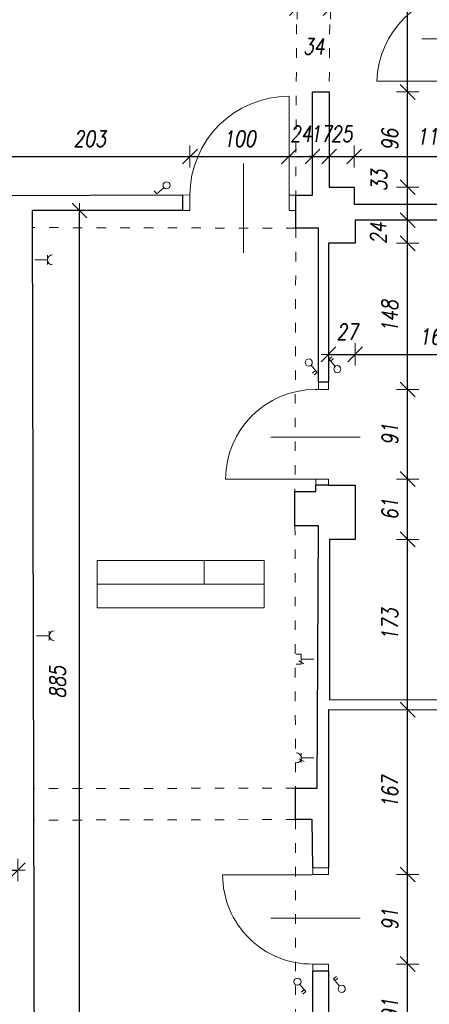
# Model space of a CAD drawing. Header units: millimetres. Extents: x -58431 to 28973, y -32170 to 9431.
# Tile 47 of 54: x -10720 to -6575, y -19001 to -9025. Entities that reach past the tile are written whole.
import ezdxf

# ---------------------------------------------------------------- set-up
doc = ezdxf.new("R2010")
doc.units = ezdxf.units.MM
doc.header["$LTSCALE"] = 8
doc.linetypes.add('ACAD_ISO03W100', pattern=[30, 12, -18])
doc.layers.get('Defpoints').update_dxf_attribs({"lineweight": 0})
for name, color, linetype, lineweight in [('A_DIMEN', 7, 'Continuous', 0), ('BAM_OPISY POWIERZCHNI', 40, 'Continuous', 0), ('BAM_WYPOSAŻENIE KUCHNIA', 110, 'Continuous', 0), ('instalacje', 6, 'Continuous', 0), ('piętro_dzwi i okna', 3, 'Continuous', 0), ('piętro_podciąg', 2, 'ACAD_ISO03W100', 0), ('piętro_rzut', 7, 'Continuous', 30), ('wymiarowanie', 4, 'Continuous', 0)]:
    doc.layers.add(name, color=color, linetype=linetype, lineweight=lineweight)
doc.styles.add('ROMANS1', font='romans.shx', dxfattribs={"width": 0.8, "oblique": 10})
doc.dimstyles.new('NARCH100', dxfattribs={"dimscale": 100, "dimtxt": 1.6, "dimasz": 0.15, "dimexe": 0, "dimexo": 0, "dimgap": 1, "dimtad": 1, "dimdec": 0, "dimlfac": 0.1, "dimrnd": 1, "dimdsep": 46, "dimtxsty": 'ROMANS1', "dimblk": 'wym', "dimcen": -1.5, "dimse1": 1, "dimse2": 1, "dimclrd": 4, "dimclre": 4, "dimclrt": 3, "dimadec": 0, "dimazin": 0, "dimtfac": 0.04, "dimtdec": 0, "dimtmove": 2, "dimatfit": 3, "dimldrblk": 'wym', "dimfxl": 0, "dimtolj": 1, "dimarcsym": 0})

# ---------------------------------------------------------------- blocks, each defined once
blk = doc.blocks.new('fwergerg')
at = {"layer": 'instalacje'}
for p, q in [((12069.5, -9310.6), (12142.2, -9249.7)), ((12124.1, -9264.9), (12149.4, -9295.1)), ((12142.2, -9249.7), (12167.5, -9279.9))]:
    blk.add_line(p, q, dxfattribs=at)
blk.add_circle((12042, -9334.2), 36.2, dxfattribs=at)
blk = doc.blocks.new('wym')
at = {"layer": 'A_DIMEN', "color": 4, "ltscale": 100}
for p, q in [((0, -7.5), (0, 7.5)), ((-5, -5), (5, 5)), ((-5, 0), (5, 0))]:
    blk.add_line(p, q, dxfattribs=at)
blk = doc.blocks.new('*D396')
at = {"layer": 'BAM_OPISY POWIERZCHNI', "color": 4, "lineweight": -2, "transparency": 16777216}
blk.add_line((-13589.5, -17641.6), (-10754.9, -17641.6), dxfattribs=at)
at = {"layer": 'Defpoints', "color": 0, "transparency": 16777216}
for p in [(-13604.5, -17145.5, -16689.2), (-10739.9, -17641.6), (-10739.9, -19806.9, -16689.2)]:
    blk.add_point(p, dxfattribs=at)
at = {"layer": 'BAM_OPISY POWIERZCHNI', "color": 4, "lineweight": -2, "transparency": 16777216, "xscale": 15, "yscale": 15, "zscale": 15, "rotation": 179.9999999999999}
blk.add_blockref('wym', (-13604.5, -17641.6), dxfattribs=at)
at = {"layer": 'BAM_OPISY POWIERZCHNI', "color": 4, "lineweight": -2, "transparency": 16777216, "xscale": 15, "yscale": 15, "zscale": 15}
blk.add_blockref('wym', (-10739.9, -17641.6), dxfattribs=at)
at = {"layer": 'BAM_OPISY POWIERZCHNI', "color": 3, "transparency": 16777216, "insert": (-12172.2, -17461.6), "char_height": 160, "attachment_point": 5, "style": 'ROMANS1'}
blk.add_mtext('\\A1;286', dxfattribs=at)
blk = doc.blocks.new('*D476')
at = {"layer": 'BAM_OPISY POWIERZCHNI', "color": 4, "lineweight": -2, "transparency": 16777216}
blk.add_line((-11011.1, -10411.8), (-9012.3, -10411.8), dxfattribs=at)
at = {"layer": 'Defpoints', "color": 0, "transparency": 16777216}
for p in [(-8997.3, -10411.8), (-11026.1, -10818.4), (-8997.3, -10803.8)]:
    blk.add_point(p, dxfattribs=at)
at = {"layer": 'BAM_OPISY POWIERZCHNI', "color": 4, "lineweight": -2, "transparency": 16777216, "xscale": 15, "yscale": 15, "zscale": 15, "rotation": 179.9999999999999}
blk.add_blockref('wym', (-11026.1, -10411.8), dxfattribs=at)
at = {"layer": 'BAM_OPISY POWIERZCHNI', "color": 4, "lineweight": -2, "transparency": 16777216, "xscale": 15, "yscale": 15, "zscale": 15}
blk.add_blockref('wym', (-8997.3, -10411.8), dxfattribs=at)
at = {"layer": 'BAM_OPISY POWIERZCHNI', "color": 3, "transparency": 16777216, "insert": (-10011.7, -10231.8), "char_height": 160, "attachment_point": 5, "style": 'ROMANS1'}
blk.add_mtext('\\A1;203', dxfattribs=at)
blk = doc.blocks.new('*D477')
at = {"layer": 'BAM_OPISY POWIERZCHNI', "color": 4, "lineweight": -2, "transparency": 16777216}
blk.add_line((-8982.3, -10411.8), (-8009.3, -10411.8), dxfattribs=at)
at = {"layer": 'Defpoints', "color": 0, "transparency": 16777216}
for p in [(-7994.3, -10411.8), (-8997.3, -10803.8), (-7994.3, -10803.8)]:
    blk.add_point(p, dxfattribs=at)
at = {"layer": 'BAM_OPISY POWIERZCHNI', "color": 4, "lineweight": -2, "transparency": 16777216, "xscale": 15, "yscale": 15, "zscale": 15, "rotation": 179.9999999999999}
blk.add_blockref('wym', (-8997.3, -10411.8), dxfattribs=at)
at = {"layer": 'BAM_OPISY POWIERZCHNI', "color": 4, "lineweight": -2, "transparency": 16777216, "xscale": 15, "yscale": 15, "zscale": 15}
blk.add_blockref('wym', (-7994.3, -10411.8), dxfattribs=at)
at = {"layer": 'BAM_OPISY POWIERZCHNI', "color": 3, "transparency": 16777216, "insert": (-8495.8, -10231.8), "char_height": 160, "attachment_point": 5, "style": 'ROMANS1'}
blk.add_mtext('\\A1;100', dxfattribs=at)
blk = doc.blocks.new('*D478')
at = {"layer": 'BAM_OPISY POWIERZCHNI', "color": 4, "lineweight": -2, "transparency": 16777216}
blk.add_line((-7979.3, -10411.8), (-7771.2, -10411.8), dxfattribs=at)
at = {"layer": 'Defpoints', "color": 0, "transparency": 16777216}
for p in [(-7756.2, -10411.8), (-7994.3, -10803.8), (-7756.2, -10803.8)]:
    blk.add_point(p, dxfattribs=at)
at = {"layer": 'BAM_OPISY POWIERZCHNI', "color": 4, "lineweight": -2, "transparency": 16777216, "xscale": 15, "yscale": 15, "zscale": 15, "rotation": 179.9999999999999}
blk.add_blockref('wym', (-7994.3, -10411.8), dxfattribs=at)
at = {"layer": 'BAM_OPISY POWIERZCHNI', "color": 4, "lineweight": -2, "transparency": 16777216, "xscale": 15, "yscale": 15, "zscale": 15}
blk.add_blockref('wym', (-7756.2, -10411.8), dxfattribs=at)
at = {"layer": 'BAM_OPISY POWIERZCHNI', "color": 3, "transparency": 16777216, "insert": (-7875.2, -10181.8), "char_height": 160, "attachment_point": 5, "style": 'ROMANS1'}
blk.add_mtext('\\A1;24', dxfattribs=at)
blk = doc.blocks.new('*D479')
at = {"layer": 'BAM_OPISY POWIERZCHNI', "color": 4, "lineweight": -2, "transparency": 16777216}
for p, q in [((-7771.2, -10411.8), (-7786.2, -10411.8)), ((-7756.2, -10411.8), (-7588.1, -10411.8)), ((-7573.1, -10411.8), (-7558.1, -10411.8))]:
    blk.add_line(p, q, dxfattribs=at)
at = {"layer": 'Defpoints', "color": 0, "transparency": 16777216}
for p in [(-7588.1, -10411.8), (-7588.1, -10721.2), (-7756.2, -10803.8)]:
    blk.add_point(p, dxfattribs=at)
at = {"layer": 'BAM_OPISY POWIERZCHNI', "color": 4, "lineweight": -2, "transparency": 16777216, "xscale": 15, "yscale": 15, "zscale": 15}
for p, rotation in [((-7756.2, -10411.8), 359.9999999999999), ((-7588.1, -10411.8), 179.9999999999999)]:
    blk.add_blockref('wym', p, dxfattribs=dict(at, rotation=rotation))
at = {"layer": 'BAM_OPISY POWIERZCHNI', "color": 3, "transparency": 16777216, "insert": (-7672.1, -10181.8), "char_height": 160, "attachment_point": 5, "style": 'ROMANS1'}
blk.add_mtext('\\A1;17', dxfattribs=at)
blk = doc.blocks.new('*D480')
at = {"layer": 'BAM_OPISY POWIERZCHNI', "color": 4, "lineweight": -2, "transparency": 16777216}
blk.add_line((-7573.1, -10411.8), (-7349.7, -10411.8), dxfattribs=at)
at = {"layer": 'Defpoints', "color": 0, "transparency": 16777216}
for p in [(-7334.7, -10411.8), (-7588.1, -10721.2), (-7334.7, -10721.2)]:
    blk.add_point(p, dxfattribs=at)
at = {"layer": 'BAM_OPISY POWIERZCHNI', "color": 4, "lineweight": -2, "transparency": 16777216, "xscale": 15, "yscale": 15, "zscale": 15, "rotation": 179.9999999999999}
blk.add_blockref('wym', (-7588.1, -10411.8), dxfattribs=at)
at = {"layer": 'BAM_OPISY POWIERZCHNI', "color": 4, "lineweight": -2, "transparency": 16777216, "xscale": 15, "yscale": 15, "zscale": 15}
blk.add_blockref('wym', (-7334.7, -10411.8), dxfattribs=at)
at = {"layer": 'BAM_OPISY POWIERZCHNI', "color": 3, "transparency": 16777216, "insert": (-7461.4, -10181.8), "char_height": 160, "attachment_point": 5, "style": 'ROMANS1'}
blk.add_mtext('\\A1;25', dxfattribs=at)
blk = doc.blocks.new('*D481')
at = {"layer": 'BAM_OPISY POWIERZCHNI', "color": 4, "lineweight": -2, "transparency": 16777216}
blk.add_line((-7319.7, -10411.8), (-6224.1, -10411.8), dxfattribs=at)
at = {"layer": 'Defpoints', "color": 0, "transparency": 16777216}
for p in [(-6209.1, -10411.8), (-7334.7, -10721.2), (-6209.1, -10893.5)]:
    blk.add_point(p, dxfattribs=at)
at = {"layer": 'BAM_OPISY POWIERZCHNI', "color": 4, "lineweight": -2, "transparency": 16777216, "xscale": 15, "yscale": 15, "zscale": 15, "rotation": 179.9999999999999}
blk.add_blockref('wym', (-7334.7, -10411.8), dxfattribs=at)
at = {"layer": 'BAM_OPISY POWIERZCHNI', "color": 4, "lineweight": -2, "transparency": 16777216, "xscale": 15, "yscale": 15, "zscale": 15}
blk.add_blockref('wym', (-6209.1, -10411.8), dxfattribs=at)
at = {"layer": 'BAM_OPISY POWIERZCHNI', "color": 3, "transparency": 16777216, "insert": (-6538.9, -10208.1), "char_height": 160, "attachment_point": 5, "style": 'ROMANS1'}
blk.add_mtext('\\A1;113', dxfattribs=at)
blk = doc.blocks.new('*D629')
at = {"layer": 'BAM_OPISY POWIERZCHNI', "color": 4, "lineweight": -2, "transparency": 16777216}
blk.add_line((-7898.1, -8906.4), (-7590.5, -8906.4), dxfattribs=at)
at = {"layer": 'Defpoints', "color": 0, "transparency": 16777216}
for p in [(-7913.1, -8115.3), (-7575.5, -8115.3), (-7575.5, -8906.4)]:
    blk.add_point(p, dxfattribs=at)
at = {"layer": 'BAM_OPISY POWIERZCHNI', "color": 4, "lineweight": -2, "transparency": 16777216, "xscale": 15, "yscale": 15, "zscale": 15, "rotation": 179.9999999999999}
blk.add_blockref('wym', (-7913.1, -8906.4), dxfattribs=at)
at = {"layer": 'BAM_OPISY POWIERZCHNI', "color": 4, "lineweight": -2, "transparency": 16777216, "xscale": 15, "yscale": 15, "zscale": 15}
blk.add_blockref('wym', (-7575.5, -8906.4), dxfattribs=at)
at = {"layer": 'BAM_OPISY POWIERZCHNI', "color": 3, "transparency": 16777216, "insert": (-7744.3, -9296.4), "char_height": 160, "attachment_point": 5, "style": 'ROMANS1'}
blk.add_mtext('\\A1;34', dxfattribs=at)
blk = doc.blocks.new('*D778')
at = {"layer": 'BAM_OPISY POWIERZCHNI', "color": 4, "lineweight": -2, "transparency": 16777216}
blk.add_line((-6794, -19491.8), (-6794, -18608.5), dxfattribs=at)
at = {"layer": 'Defpoints', "color": 0, "transparency": 16777216}
for p in [(-7596.1, -18593.5), (-6794, -18593.5), (-7599.5, -19506.8)]:
    blk.add_point(p, dxfattribs=at)
at = {"layer": 'BAM_OPISY POWIERZCHNI', "color": 4, "lineweight": -2, "transparency": 16777216, "xscale": 15, "yscale": 15, "zscale": 15}
for p, rotation in [((-6794, -18593.5), 90), ((-6794, -19506.8), 270)]:
    blk.add_blockref('wym', p, dxfattribs=dict(at, rotation=rotation))
at = {"layer": 'BAM_OPISY POWIERZCHNI', "color": 3, "transparency": 16777216, "insert": (-6974, -19050.1), "char_height": 160, "attachment_point": 5, "rotation": 90, "style": 'ROMANS1'}
blk.add_mtext('\\A1;91', dxfattribs=at)
blk = doc.blocks.new('*D779')
at = {"layer": 'BAM_OPISY POWIERZCHNI', "color": 4, "lineweight": -2, "transparency": 16777216}
blk.add_line((-6794, -18578.5), (-6794, -17700.8), dxfattribs=at)
at = {"layer": 'Defpoints', "color": 0, "transparency": 16777216}
for p in [(-7596.1, -17685.8), (-6794, -17685.8), (-7596.1, -18593.5)]:
    blk.add_point(p, dxfattribs=at)
at = {"layer": 'BAM_OPISY POWIERZCHNI', "color": 4, "lineweight": -2, "transparency": 16777216, "xscale": 15, "yscale": 15, "zscale": 15}
for p, rotation in [((-6794, -17685.8), 90), ((-6794, -18593.5), 270)]:
    blk.add_blockref('wym', p, dxfattribs=dict(at, rotation=rotation))
at = {"layer": 'BAM_OPISY POWIERZCHNI', "color": 3, "transparency": 16777216, "insert": (-6974, -18139.6), "char_height": 160, "attachment_point": 5, "rotation": 90, "style": 'ROMANS1'}
blk.add_mtext('\\A1;91', dxfattribs=at)
blk = doc.blocks.new('*D780')
at = {"layer": 'BAM_OPISY POWIERZCHNI', "color": 4, "lineweight": -2, "transparency": 16777216}
blk.add_line((-6794, -17670.8), (-6794, -16031.3), dxfattribs=at)
at = {"layer": 'Defpoints', "color": 0, "transparency": 16777216}
for p in [(-7596.1, -16016.3), (-6794, -16016.3), (-7596.1, -17685.8)]:
    blk.add_point(p, dxfattribs=at)
at = {"layer": 'BAM_OPISY POWIERZCHNI', "color": 4, "lineweight": -2, "transparency": 16777216, "xscale": 15, "yscale": 15, "zscale": 15}
for p, rotation in [((-6794, -16016.3), 90), ((-6794, -17685.8), 270)]:
    blk.add_blockref('wym', p, dxfattribs=dict(at, rotation=rotation))
at = {"layer": 'BAM_OPISY POWIERZCHNI', "color": 3, "transparency": 16777216, "insert": (-6974, -16851.1), "char_height": 160, "attachment_point": 5, "rotation": 90, "style": 'ROMANS1'}
blk.add_mtext('\\A1;167', dxfattribs=at)
blk = doc.blocks.new('*D781')
at = {"layer": 'BAM_OPISY POWIERZCHNI', "color": 4, "lineweight": -2, "transparency": 16777216}
blk.add_line((-6794, -16001.3), (-6794, -14305.6), dxfattribs=at)
at = {"layer": 'Defpoints', "color": 0, "transparency": 16777216}
for p in [(-7569.9, -14290.6), (-6794, -14290.6), (-7596.1, -16016.3)]:
    blk.add_point(p, dxfattribs=at)
at = {"layer": 'BAM_OPISY POWIERZCHNI', "color": 4, "lineweight": -2, "transparency": 16777216, "xscale": 15, "yscale": 15, "zscale": 15}
for p, rotation in [((-6794, -14290.6), 90), ((-6794, -16016.3), 270)]:
    blk.add_blockref('wym', p, dxfattribs=dict(at, rotation=rotation))
at = {"layer": 'BAM_OPISY POWIERZCHNI', "color": 3, "transparency": 16777216, "insert": (-6974, -15153.5), "char_height": 160, "attachment_point": 5, "rotation": 90, "style": 'ROMANS1'}
blk.add_mtext('\\A1;173', dxfattribs=at)
blk = doc.blocks.new('*D782')
at = {"layer": 'BAM_OPISY POWIERZCHNI', "color": 4, "lineweight": -2, "transparency": 16777216}
blk.add_line((-6794, -14275.6), (-6794, -13694.3), dxfattribs=at)
at = {"layer": 'Defpoints', "color": 0, "transparency": 16777216}
for p in [(-7595.6, -13679.3), (-6794, -13679.3), (-7569.9, -14290.6)]:
    blk.add_point(p, dxfattribs=at)
at = {"layer": 'BAM_OPISY POWIERZCHNI', "color": 4, "lineweight": -2, "transparency": 16777216, "xscale": 15, "yscale": 15, "zscale": 15}
for p, rotation in [((-6794, -13679.3), 90), ((-6794, -14290.6), 270)]:
    blk.add_blockref('wym', p, dxfattribs=dict(at, rotation=rotation))
at = {"layer": 'BAM_OPISY POWIERZCHNI', "color": 3, "transparency": 16777216, "insert": (-6974, -13984.9), "char_height": 160, "attachment_point": 5, "rotation": 90, "style": 'ROMANS1'}
blk.add_mtext('\\A1;61', dxfattribs=at)
blk = doc.blocks.new('*D783')
at = {"layer": 'BAM_OPISY POWIERZCHNI', "color": 4, "lineweight": -2, "transparency": 16777216}
blk.add_line((-6794, -13664.3), (-6794, -12787.5), dxfattribs=at)
at = {"layer": 'Defpoints', "color": 0, "transparency": 16777216}
for p in [(-7595.6, -12772.5), (-6794, -12772.5), (-7595.6, -13679.3)]:
    blk.add_point(p, dxfattribs=at)
at = {"layer": 'BAM_OPISY POWIERZCHNI', "color": 4, "lineweight": -2, "transparency": 16777216, "xscale": 15, "yscale": 15, "zscale": 15}
for p, rotation in [((-6794, -12772.5), 90), ((-6794, -13679.3), 270)]:
    blk.add_blockref('wym', p, dxfattribs=dict(at, rotation=rotation))
at = {"layer": 'BAM_OPISY POWIERZCHNI', "color": 3, "transparency": 16777216, "insert": (-6974, -13225.9), "char_height": 160, "attachment_point": 5, "rotation": 90, "style": 'ROMANS1'}
blk.add_mtext('\\A1;91', dxfattribs=at)
blk = doc.blocks.new('*D784')
at = {"layer": 'BAM_OPISY POWIERZCHNI', "color": 4, "lineweight": -2, "transparency": 16777216}
blk.add_line((-6794, -12757.5), (-6794, -11305.9), dxfattribs=at)
at = {"layer": 'Defpoints', "color": 0, "transparency": 16777216}
for p in [(-7594.7, -11290.9), (-6794, -11290.9), (-7595.6, -12772.5)]:
    blk.add_point(p, dxfattribs=at)
at = {"layer": 'BAM_OPISY POWIERZCHNI', "color": 4, "lineweight": -2, "transparency": 16777216, "xscale": 15, "yscale": 15, "zscale": 15}
for p, rotation in [((-6794, -11290.9), 90), ((-6794, -12772.5), 270)]:
    blk.add_blockref('wym', p, dxfattribs=dict(at, rotation=rotation))
at = {"layer": 'BAM_OPISY POWIERZCHNI', "color": 3, "transparency": 16777216, "insert": (-6974, -12031.7), "char_height": 160, "attachment_point": 5, "rotation": 90, "style": 'ROMANS1'}
blk.add_mtext('\\A1;148', dxfattribs=at)
blk = doc.blocks.new('*D785')
at = {"layer": 'BAM_OPISY POWIERZCHNI', "color": 4, "lineweight": -2, "transparency": 16777216}
blk.add_line((-6794, -11275.9), (-6794, -11070.6), dxfattribs=at)
at = {"layer": 'Defpoints', "color": 0, "transparency": 16777216}
for p in [(-7325.8, -11055.6), (-6794, -11055.6), (-7594.7, -11290.9)]:
    blk.add_point(p, dxfattribs=at)
at = {"layer": 'BAM_OPISY POWIERZCHNI', "color": 4, "lineweight": -2, "transparency": 16777216, "xscale": 15, "yscale": 15, "zscale": 15}
for p, rotation in [((-6794, -11055.6), 90), ((-6794, -11290.9), 270)]:
    blk.add_blockref('wym', p, dxfattribs=dict(at, rotation=rotation))
at = {"layer": 'BAM_OPISY POWIERZCHNI', "color": 3, "transparency": 16777216, "insert": (-7090.7, -11189.2), "char_height": 160, "attachment_point": 5, "rotation": 90, "style": 'ROMANS1'}
blk.add_mtext('\\A1;24', dxfattribs=at)
blk = doc.blocks.new('*D786')
at = {"layer": 'BAM_OPISY POWIERZCHNI', "color": 4, "lineweight": -2, "transparency": 16777216}
blk.add_line((-6794, -11040.6), (-6794, -10736.2), dxfattribs=at)
at = {"layer": 'Defpoints', "color": 0, "transparency": 16777216}
for p in [(-7334.7, -10721.2), (-6794, -10721.2), (-7325.8, -11055.6)]:
    blk.add_point(p, dxfattribs=at)
at = {"layer": 'BAM_OPISY POWIERZCHNI', "color": 4, "lineweight": -2, "transparency": 16777216, "xscale": 15, "yscale": 15, "zscale": 15}
for p, rotation in [((-6794, -10721.2), 90), ((-6794, -11055.6), 270)]:
    blk.add_blockref('wym', p, dxfattribs=dict(at, rotation=rotation))
at = {"layer": 'BAM_OPISY POWIERZCHNI', "color": 3, "transparency": 16777216, "insert": (-7083.8, -10655.2), "char_height": 160, "attachment_point": 5, "rotation": 90, "style": 'ROMANS1'}
blk.add_mtext('\\A1;33', dxfattribs=at)
blk = doc.blocks.new('*D787')
at = {"layer": 'BAM_OPISY POWIERZCHNI', "color": 4, "lineweight": -2, "transparency": 16777216}
blk.add_line((-6794, -10706.2), (-6794, -9772.6), dxfattribs=at)
at = {"layer": 'Defpoints', "color": 0, "transparency": 16777216}
for p in [(-7588.1, -9757.6), (-6794, -9757.6), (-7334.7, -10721.2)]:
    blk.add_point(p, dxfattribs=at)
at = {"layer": 'BAM_OPISY POWIERZCHNI', "color": 4, "lineweight": -2, "transparency": 16777216, "xscale": 15, "yscale": 15, "zscale": 15}
for p, rotation in [((-6794, -9757.6), 90), ((-6794, -10721.2), 270)]:
    blk.add_blockref('wym', p, dxfattribs=dict(at, rotation=rotation))
at = {"layer": 'BAM_OPISY POWIERZCHNI', "color": 3, "transparency": 16777216, "insert": (-6974, -10239.4), "char_height": 160, "attachment_point": 5, "rotation": 90, "style": 'ROMANS1'}
blk.add_mtext('\\A1;96', dxfattribs=at)
blk = doc.blocks.new('*D788')
at = {"layer": 'BAM_OPISY POWIERZCHNI', "color": 4, "lineweight": -2, "transparency": 16777216}
blk.add_line((-6794, -9742.6), (-6794, -8130.3), dxfattribs=at)
at = {"layer": 'Defpoints', "color": 0, "transparency": 16777216}
for p in [(-7575.5, -8115.3), (-6794, -8115.3), (-7588.1, -9757.6)]:
    blk.add_point(p, dxfattribs=at)
at = {"layer": 'BAM_OPISY POWIERZCHNI', "color": 4, "lineweight": -2, "transparency": 16777216, "xscale": 15, "yscale": 15, "zscale": 15}
for p, rotation in [((-6794, -8115.3), 90), ((-6794, -9757.6), 270)]:
    blk.add_blockref('wym', p, dxfattribs=dict(at, rotation=rotation))
at = {"layer": 'BAM_OPISY POWIERZCHNI', "color": 3, "transparency": 16777216, "insert": (-7004.3, -8579.5), "char_height": 160, "attachment_point": 5, "rotation": 90, "style": 'ROMANS1'}
blk.add_mtext('\\A1;164', dxfattribs=at)
blk = doc.blocks.new('*D810')
at = {"layer": 'BAM_OPISY POWIERZCHNI', "color": 4, "lineweight": -2, "transparency": 16777216}
blk.add_line((-7579.7, -12416.4), (-7340.8, -12416.4), dxfattribs=at)
at = {"layer": 'Defpoints', "color": 0, "transparency": 16777216}
for p in [(-7594.7, -11290.9), (-7325.8, -11290.9), (-7325.8, -12416.4)]:
    blk.add_point(p, dxfattribs=at)
at = {"layer": 'BAM_OPISY POWIERZCHNI', "color": 4, "lineweight": -2, "transparency": 16777216, "xscale": 15, "yscale": 15, "zscale": 15, "rotation": 179.9999999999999}
blk.add_blockref('wym', (-7594.7, -12416.4), dxfattribs=at)
at = {"layer": 'BAM_OPISY POWIERZCHNI', "color": 4, "lineweight": -2, "transparency": 16777216, "xscale": 15, "yscale": 15, "zscale": 15}
blk.add_blockref('wym', (-7325.8, -12416.4), dxfattribs=at)
at = {"layer": 'BAM_OPISY POWIERZCHNI', "color": 3, "transparency": 16777216, "insert": (-7405.5, -12188.2), "char_height": 160, "attachment_point": 5, "style": 'ROMANS1'}
blk.add_mtext('\\A1;27', dxfattribs=at)
blk = doc.blocks.new('*D811')
at = {"layer": 'BAM_OPISY POWIERZCHNI', "color": 4, "lineweight": -2, "transparency": 16777216}
blk.add_line((-7310.8, -12416.4), (-5715.7, -12416.4), dxfattribs=at)
at = {"layer": 'Defpoints', "color": 0, "transparency": 16777216}
for p in [(-5700.7, -11055.6), (-7325.8, -11290.9), (-5700.7, -12416.4)]:
    blk.add_point(p, dxfattribs=at)
at = {"layer": 'BAM_OPISY POWIERZCHNI', "color": 4, "lineweight": -2, "transparency": 16777216, "xscale": 15, "yscale": 15, "zscale": 15, "rotation": 179.9999999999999}
blk.add_blockref('wym', (-7325.8, -12416.4), dxfattribs=at)
at = {"layer": 'BAM_OPISY POWIERZCHNI', "color": 4, "lineweight": -2, "transparency": 16777216, "xscale": 15, "yscale": 15, "zscale": 15}
blk.add_blockref('wym', (-5700.7, -12416.4), dxfattribs=at)
at = {"layer": 'BAM_OPISY POWIERZCHNI', "color": 3, "transparency": 16777216, "insert": (-6513.2, -12236.4), "char_height": 160, "attachment_point": 5, "style": 'ROMANS1'}
blk.add_mtext('\\A1;163', dxfattribs=at)
blk = doc.blocks.new('*D814')
at = {"layer": 'BAM_OPISY POWIERZCHNI', "color": 4, "lineweight": -2, "transparency": 16777216}
blk.add_line((-10115.7, -19793.3), (-10115.7, -10973.9), dxfattribs=at)
at = {"layer": 'Defpoints', "color": 0, "transparency": 16777216}
for p in [(-10565.8, -10958.9, -16689.2), (-10115.7, -10958.9), (-10571.3, -19808.3)]:
    blk.add_point(p, dxfattribs=at)
at = {"layer": 'BAM_OPISY POWIERZCHNI', "color": 4, "lineweight": -2, "transparency": 16777216, "xscale": 15, "yscale": 15, "zscale": 15}
for p, rotation in [((-10115.7, -10958.9), 90), ((-10115.7, -19808.3), 270)]:
    blk.add_blockref('wym', p, dxfattribs=dict(at, rotation=rotation))
at = {"layer": 'BAM_OPISY POWIERZCHNI', "color": 3, "transparency": 16777216, "insert": (-10336.7, -15738.7), "char_height": 160, "attachment_point": 5, "rotation": 90, "style": 'ROMANS1'}
blk.add_mtext('\\A1;885', dxfattribs=at)

msp = doc.modelspace()

# ---------------------------------------------------------------- linework, layer by layer
at = {"layer": 'BAM_OPISY POWIERZCHNI'}
msp.add_line((-8854, -14503.3), (-8854, -14743.3), dxfattribs=at)
at = {"layer": 'BAM_OPISY POWIERZCHNI', "elevation": 0}
for points in [[(-8245.5, -14503.3), (-9936.1, -14503.3)], [(-9936.1, -14503.3), (-9936.1, -14743.3), (-8245.5, -14743.3), (-8245.5, -14503.3)], [(-9936.1, -14743.3), (-9936.1, -14983.3), (-8245.5, -14983.3), (-8245.5, -14743.3)]]:
    msp.add_lwpolyline(points, dxfattribs=at)
at = {"layer": 'instalacje'}
for p, q in [((-9333.7, -10788.4), (-9359, -10758.1)), ((-9261, -10727.5), (-9333.7, -10788.4))]:
    msp.add_line(p, q, dxfattribs=at)
at = {"layer": 'instalacje', "elevation": -16689.2}
for points in [[(-10439.9, -11458.9), (-10567.9, -11458.9)], [(-10439.9, -11411), (-10439.9, -11506.9)]]:
    msp.add_lwpolyline(points, dxfattribs=at)
at = {"layer": 'instalacje'}
for points in [[(-10420.7, -15219.1), (-10420.7, -15315)], [(-10420.7, -15267), (-10548.7, -15267)], [(-7923.2, -15454), (-7873, -15454)], [(-7873, -15454), (-7873, -15554.5)], [(-7923.2, -15554.5), (-7873, -15554.5)], [(-7893.7, -15522.4), (-7843.9, -15552.3)], [(-7873, -15504.3), (-7745, -15504.3)], [(-7871.1, -16552.2), (-7871.1, -16456.3)], [(-7892.7, -16512.9), (-7843, -16542.8)], [(-7871.1, -16504.3), (-7743.1, -16504.3)]]:
    msp.add_lwpolyline(points, dxfattribs=at)
msp.add_circle((-9233.5, -10703.8), 36.2, dxfattribs=at)
for centre, start, end in [((-10389.7, -11458.9, -16689.2), 90, 270), ((-10370.5, -15267), 90, 270), ((-7921.4, -16504.3), 270, 90)]:
    msp.add_arc(centre, 50.2, start, end, dxfattribs=at)
at = {"layer": 'piętro_dzwi i okna'}
for p, q in [((-7994.3, -10958.8), (-7994.3, -10803.8)), ((-7594.7, -12772.5), (-7696.5, -12772.5)), ((-7595.6, -13679.3), (-7729.5, -13679.3)), ((-7596.1, -17685.8), (-7753.9, -17685.8))]:
    msp.add_line(p, q, dxfattribs=at)
for points in [[(-7104.8, -9648.8), (-6197.2, -9648.8)], [(-7994.3, -10803.8), (-7994.3, -9800.7)], [(-9070.9, -10801.3), (-8997.3, -10802)], [(-8997.3, -10802), (-8997.3, -10959.8)], [(-7994.3, -10803.8), (-7926.7, -10803.8)], [(-8997.3, -10959.8), (-9070.9, -10959.8)], [(-7926.7, -10958.8), (-7994.3, -10958.8)], [(-7696.8, -12694.8), (-7696.2, -12772.5)], [(-7594.7, -12771.7), (-7594.7, -12694.8)], [(-7729.5, -12771.7), (-7696.5, -12772.5)], [(-8637.1, -13679.3), (-7729.5, -13679.3)], [(-7723.3, -13679.3), (-7723.3, -13746.9)], [(-7595.6, -13742.6), (-7595.6, -13679.3)], [(-7596.1, -17618.3), (-7753.9, -17618.3)], [(-7753.9, -17685.8), (-7753.9, -17618.3)], [(-7596.1, -17618.3), (-7596.1, -17685.8)], [(-8666.7, -17691), (-7759.1, -17691)], [(-7754.6, -18667.1), (-7753.9, -18593.5)], [(-7753.9, -18593.5), (-7596.1, -18593.5)], [(-7596.1, -18593.5), (-7596.1, -18667.1)]]:
    msp.add_lwpolyline(points, dxfattribs=at)
for centre, radius, start, end in [((-6172.8, -9674.4), 932.4, 90.92462, 178.43089), ((-7994.3, -10803.8), 1003.1, 90, 180), ((-7725.8, -13683), 911.3, 90.2309, 179.7691), ((-7764.2, -17691), 902.5, 180, 270.65416)]:
    msp.add_arc(centre, radius, start, end, dxfattribs=at)
at = {"layer": 'piętro_podciąg'}
for points in [[(-7913.1, -8115.3), (-7926.7, -10803.8)], [(-7575.5, -8115.3), (-7588.1, -9757.6)], [(-7926.7, -11138), (-10590.1, -11131.8)], [(-7925.5, -11138), (-7934.3, -13805.2)], [(-7934.3, -14152.9), (-7929.4, -16810.7)], [(-7929.4, -16810.7), (-10577.8, -16816.4)], [(-7929.4, -17129.5), (-10577.1, -17135.3)], [(-7929.4, -17129.5), (-7927.9, -19675.5)]]:
    msp.add_lwpolyline(points, dxfattribs=at)
at = {"layer": 'piętro_rzut'}
for p, q in [((-7756.2, -10803.8), (-7756.2, -9757.6)), ((-7756.2, -9757.6), (-7588.1, -9757.6)), ((-7588.1, -9757.6), (-7588.1, -10721.2)), ((-7588.1, -10721.2), (-7334.7, -10721.2)), ((-7334.7, -10721.2), (-7334.7, -10893.5)), ((-7926.7, -10803.8), (-7918.9, -10803.8)), ((-7918.9, -10803.8), (-7756.2, -10803.8)), ((-7925.5, -11138), (-7926.7, -10958.8)), ((-7926.7, -10958.8), (-7926.7, -10958.8)), ((-7334.7, -10893.5), (-6209.1, -10893.5)), ((-5741.6, -11055.6), (-7325.8, -11055.6)), ((-7325.8, -11055.6), (-7325.8, -11290.9)), ((-7696.5, -11138), (-7925.5, -11138)), ((-7696.8, -12694.8), (-7696.5, -11138)), ((-7325.8, -11290.9), (-7594.7, -11290.9)), ((-7594.7, -11290.9), (-7594.7, -12694.8)), ((-7934.3, -14152.9), (-7934.3, -13805.2)), ((-7934.3, -13805.2), (-7723.3, -13805.2)), ((-7697.4, -14152.9), (-7934.3, -14152.9)), ((-7709, -16810.7), (-7697.4, -14152.9)), ((-1935.2, -16038), (-7596.1, -16016.3)), ((-7596.1, -16016.3), (-7596.1, -17618.3)), ((-7929.4, -17129.5), (-7929.4, -16810.7)), ((-7929.4, -16810.7), (-7709, -16810.7)), ((-7759.1, -17129.5), (-7929.4, -17129.5)), ((-7753.9, -17618.3), (-7759.1, -17129.5))]:
    msp.add_line(p, q, dxfattribs=at)
at = {"layer": 'piętro_rzut', "elevation": -16689.2}
for points in [[(-10958.5, -10805.2), (-9070.9, -10801.3)], [(-9070.9, -10959.8), (-10590.5, -10958.9)]]:
    msp.add_lwpolyline(points, dxfattribs=at)
at = {"layer": 'piętro_rzut'}
for points in [[(-9070.9, -10959.8), (-9070.9, -10801.3)], [(-7926.7, -10958.8), (-7926.7, -10803.8)], [(-9388.1, -20024.3), (-9472, -20024.3), (-9472, -19808.3), (-10571.3, -19808.3), (-10590.5, -10958.9)], [(-7696.8, -12694.8), (-7594.7, -12694.8)], [(-7723.3, -13805.2), (-7723.3, -13742.6)], [(-7595.6, -13742.6), (-7723.3, -13742.6)], [(-7595.6, -13742.6), (-7595.6, -13742.6), (-7595.6, -13742.6), (-7324.5, -13742.6), (-7324.5, -14290.6), (-7586.2, -14290.6), (-7586.2, -15912.3), (-2553.7, -15928.2)], [(-8467.4, -19993.1), (-8071.3, -19993.1), (-8071.3, -19800), (-7927.9, -19800), (-7927.9, -19675.5), (-7753.9, -19675.5), (-7754.6, -18667.1)], [(-7596.1, -18667.1), (-7754.6, -18667.1)], [(-7596.1, -18667.1), (-7599.5, -19506.8), (-6534.5, -19506.8)]]:
    msp.add_lwpolyline(points, dxfattribs=at)
at = {"layer": 'wymiarowanie'}
for points in [[(-6651.4, -9219.8), (-5746, -9220.4)], [(-8454.6, -11389), (-8454.1, -10483.5)], [(-8179.1, -13253.7), (-7273.7, -13254.2)], [(-8179.1, -18129.7), (-7273.7, -18130.3)]]:
    msp.add_lwpolyline(points, dxfattribs=at)

# ---------------------------------------------------------------- block references
at = {"layer": 'BAM_WYPOSAŻENIE KUCHNIA'}
for p, rotation in [((1539, -456.5), 269.9999999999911), ((-16839.6, -24608.7), 90.00000000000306), ((1424.7, -6729.9), 269.9999999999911), ((-16795.2, -30886.6), 90.00000000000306)]:
    msp.add_blockref('fwergerg', p, dxfattribs=dict(at, rotation=rotation))

# ---------------------------------------------------------------- dimensions: what is measured, and where the dimension line sits
at = {"layer": 'BAM_OPISY POWIERZCHNI'}
for base, p1, p2, picture, middle in [((-6794, -8115.3), (-7588.1, -9757.6), (-7575.5, -8115.3), '*D788', (-7004.3, -8579.5)), ((-6794, -10721.2), (-7325.8, -11055.6), (-7334.7, -10721.2), '*D786', (-7083.8, -10655.2)), ((-10115.7, -10958.9), (-10571.3, -19808.3), (-10565.8, -10958.9, -16689.2), '*D814', (-10336.7, -15738.7)), ((-6794, -11055.6), (-7594.7, -11290.9), (-7325.8, -11055.6), '*D785', (-7090.7, -11189.2))]:
    dim = msp.add_linear_dim(base=base, p1=p1, p2=p2, angle=90, dimstyle='NARCH100', dxfattribs=at)
    dim.commit()
    dim.dimension.update_dxf_attribs({"geometry": picture, "text_midpoint": middle, "dimtype": 160})
for base, p1, p2, picture, middle in [((-7575.5, -8906.4), (-7913.1, -8115.3), (-7575.5, -8115.3), '*D629', (-7744.3, -9296.4)), ((-8997.3, -10411.8), (-11026.1, -10818.4), (-8997.3, -10803.8), '*D476', (-10011.7, -10231.8)), ((-7994.3, -10411.8), (-8997.3, -10803.8), (-7994.3, -10803.8), '*D477', (-8495.8, -10231.8)), ((-7756.2, -10411.8), (-7994.3, -10803.8), (-7756.2, -10803.8), '*D478', (-7875.2, -10181.8)), ((-7588.1, -10411.8), (-7756.2, -10803.8), (-7588.1, -10721.2), '*D479', (-7672.1, -10181.8)), ((-7334.7, -10411.8), (-7588.1, -10721.2), (-7334.7, -10721.2), '*D480', (-7461.4, -10181.8)), ((-5700.7, -12416.4), (-7325.8, -11290.9), (-5700.7, -11055.6), '*D811', (-6513.2, -12236.4)), ((-10739.9, -17641.6), (-13604.5, -17145.5, -16689.2), (-10739.9, -19806.9, -16689.2), '*D396', (-12172.2, -17461.6))]:
    dim = msp.add_linear_dim(base=base, p1=p1, p2=p2, dimstyle='NARCH100', dxfattribs=at)
    dim.commit()
    dim.dimension.update_dxf_attribs({"geometry": picture, "text_midpoint": middle})
for base, p1, p2, picture, middle in [((-6794, -9757.6), (-7334.7, -10721.2), (-7588.1, -9757.6), '*D787', (-6974, -10239.4)), ((-6794, -11290.9), (-7595.6, -12772.5), (-7594.7, -11290.9), '*D784', (-6974, -12031.7)), ((-6794, -12772.5), (-7595.6, -13679.3), (-7595.6, -12772.5), '*D783', (-6974, -13225.9)), ((-6794, -13679.3), (-7569.9, -14290.6), (-7595.6, -13679.3), '*D782', (-6974, -13984.9)), ((-6794, -14290.6), (-7596.1, -16016.3), (-7569.9, -14290.6), '*D781', (-6974, -15153.5)), ((-6794, -16016.3), (-7596.1, -17685.8), (-7596.1, -16016.3), '*D780', (-6974, -16851.1)), ((-6794, -17685.8), (-7596.1, -18593.5), (-7596.1, -17685.8), '*D779', (-6974, -18139.6)), ((-6794, -18593.5), (-7599.5, -19506.8), (-7596.1, -18593.5), '*D778', (-6974, -19050.1))]:
    dim = msp.add_linear_dim(base=base, p1=p1, p2=p2, angle=90, dimstyle='NARCH100', dxfattribs=at)
    dim.commit()
    dim.dimension.update_dxf_attribs({"geometry": picture, "text_midpoint": middle})
for base, p1, p2, picture, middle in [((-6209.1, -10411.8), (-7334.7, -10721.2), (-6209.1, -10893.5), '*D481', (-6538.9, -10208.1)), ((-7325.8, -12416.4), (-7594.7, -11290.9), (-7325.8, -11290.9), '*D810', (-7405.5, -12188.2))]:
    dim = msp.add_linear_dim(base=base, p1=p1, p2=p2, dimstyle='NARCH100', dxfattribs=at)
    dim.commit()
    dim.dimension.update_dxf_attribs({"geometry": picture, "text_midpoint": middle, "dimtype": 160})

doc.saveas('drawing.dxf')
